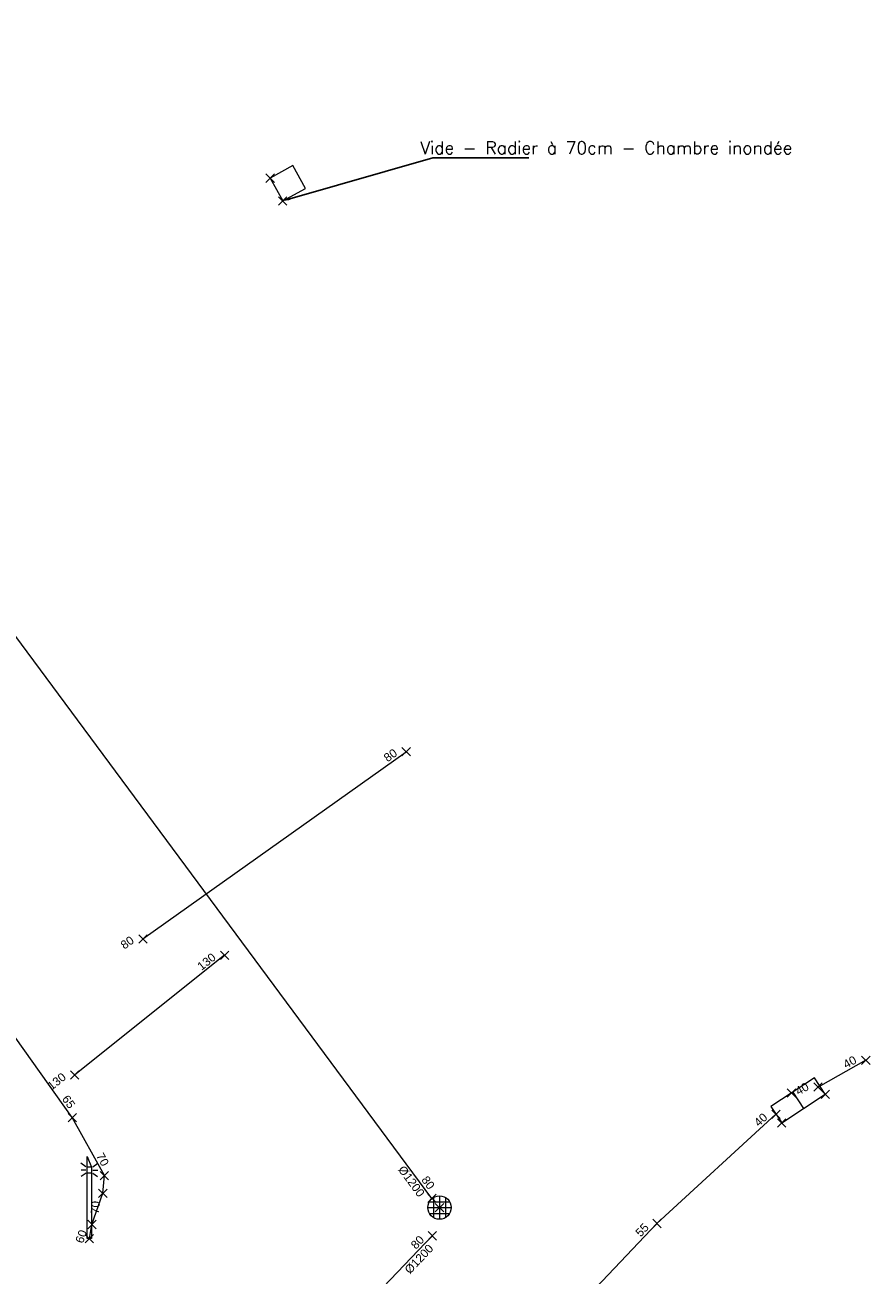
# Model space of a CAD drawing. Header units: metres. Extents: x 1575778 to 1576006, y 2263010 to 2263161.
# Tile 16 of 18: x 1575930 to 1575951, y 2263075 to 2263104. Entities that reach past the tile are written whole.
import ezdxf
from ezdxf import colors
from ezdxf.entities.mleader import LeaderData, LeaderLine
from ezdxf.enums import TextEntityAlignment as Align
from ezdxf.lldxf.tags import DXFTag
from ezdxf.math import Vec2, Vec3

# ---------------------------------------------------------------- set-up
doc = ezdxf.new("R2010")
doc.units = ezdxf.units.M
doc.header["$PDMODE"] = 3
doc.header["$PDSIZE"] = 0.1
doc.linetypes.add('TOPO_CONTINU', pattern=[0.5, 0.25, 0.25])
doc.layers.get('0').update_dxf_attribs({"lineweight": 0})
for name, color, linetype, lineweight in [('RSX_DIV_LIGNES', 211, 'DIVERS', 0), ('RSX_ECL_LIGNES', 30, 'ECL', 0), ('RSX_EP_LIGNES', 4, 'EP', 0), ('RSX_TEL_LIGNES', 3, 'TEL', 0), ('TOP_DALLE_RESEAU', 206, 'TOPO_CONTINU', 0), ('TOP_DIVERS_TXT', 7, 'TOPO_CONTINU', 0), ('TOP_LAMPADAIRE', 7, 'TOPO_CONTINU', 0), ('TOP_PLAQUE_EGOUT', 5, 'TOPO_CONTINU', 0), ('TXT_DIAM_RSX', 7, 'TOPO_CONTINU', 0), ('TXT_PROF_RSX', 7, 'TOPO_CONTINU', 0), ('XYZ_DALLE_RESEAU', 7, 'TOPO_CONTINU', 0), ('XYZ_DIV', 211, 'Continuous', 0), ('XYZ_ECL', 30, 'Continuous', 0), ('XYZ_EP', 4, 'Continuous', 0), ('XYZ_LAMPADAIRE', 7, 'TOPO_CONTINU', 0), ('XYZ_PLAQUE_EGOUT', 7, 'TOPO_CONTINU', 0), ('XYZ_TEL', 3, 'Continuous', 0)]:
    doc.layers.add(name, color=color, linetype=linetype, lineweight=lineweight)
doc.styles.add('Romans', font='romans.SHX')
doc.styles.get("Standard").update_dxf_attribs({"font": 'arial.ttf'})
tags = doc.linetypes.add('DIVERS', pattern='A,2.5,-0.6,["DIV",Romans,S=0.2,R=0,X=-0.3,Y=-0.1],-0.6', length=3.7).pattern_tags.tags
tags[6] = DXFTag(74, 10)
tags = doc.linetypes.add('ECL', pattern='A,2.5,-0.6,["ECL",Romans,S=0.2,R=0,X=-0.3,Y=-0.1],-0.6', length=3.7).pattern_tags.tags
tags[6] = DXFTag(74, 10)
tags = doc.linetypes.add('EP', pattern='A,1.25,0,["►",Standard,S=0.2,R=0,X=-0.05,Y=-0.095],-0.1,1.15,-0.5,["EP",Romans,S=0.2,R=0,X=-0.2,Y=-0.1],-0.5', length=3.5).pattern_tags.tags
tags[19] = DXFTag(74, 10)
tags = doc.linetypes.add('TEL', pattern='A,2.5,-0.6,["TEL",Romans,S=0.2,R=0,X=-0.3,Y=-0.1],-0.6', length=3.7).pattern_tags.tags
tags[6] = DXFTag(74, 10)

# ---------------------------------------------------------------- blocks, each defined once
blk = doc.blocks.new('BDU_SEMIS_MAT_ALT')
at = {"color": 0}
blk.add_point((0, 0), dxfattribs=at)
blk = doc.blocks.new('RSX_PT')
blk.add_point((0, 0))
at = {"layer": 'TXT_DIAM_RSX', "color": 0}
blk.add_attdef('DIAM', text='', height=0.2, dxfattribs=at).set_placement((-0.2, -0.15), align=Align.MIDDLE_RIGHT)
at = {"layer": 'TXT_PROF_RSX', "color": 0}
blk.add_attdef('PROF', text='', height=0.2, dxfattribs=at).set_placement((-0.2, 0.15), align=Align.MIDDLE_RIGHT)
blk = doc.blocks.new('BDU_PLAQUE_CARRE_2TAMPONS')
at = {"flags": 128}
for points in [[(0, 0), (1, 0), (1, 1), (0, 1), (0, 0)], [(0.5, 1), (0.5, 0)]]:
    blk.add_lwpolyline(points, dxfattribs=at)
blk = doc.blocks.new('BDU_PLAQUE_EGOUT_RONDE_GRILLE')
at = {"ltscale": 2, "flags": 128}
for points in [[(-0.4, 0), (0.4, 0)], [(-0.346, 0.2), (0.346, 0.2)], [(-0.2, 0.346), (-0.2, -0.346)], [(0, 0.4), (0, -0.4)], [(0.2, 0.346), (0.2, -0.346)], [(-0.346, -0.2), (0.346, -0.2)]]:
    blk.add_lwpolyline(points, dxfattribs=at)
at = {"ltscale": 2}
blk.add_circle((0, 0), 0.4, dxfattribs=at)
blk = doc.blocks.new('BDU_PLAQUE_CARRE_1TAMPON')
at = {"flags": 128}
blk.add_lwpolyline([(0, 0), (1, 0), (1, 1), (0, 1), (0, 0)], dxfattribs=at)
blk = doc.blocks.new('BDU_MAT_LUMINEUX')
at = {"ltscale": 2, "flags": 128}
for points in [[(-0.084, 1.713), (-0.203, 1.799)], [(0.084, 1.713), (0.203, 1.799)], [(-0.083, 1.634), (-0.199, 1.634)], [(-0.08, 1.559), (-0.195, 1.485)], [(0.05, 1.709), (-0.05, 1.709)], [(0.05, 1.559), (-0.05, 1.559)], [(0.08, 1.559), (0.195, 1.485)], [(0.083, 1.634), (0.199, 1.634)]]:
    blk.add_lwpolyline(points, dxfattribs=at)
blk.add_lwpolyline([(0.05, 0), (-0.05, 0), (-0.05, 1.96), (0.05, 1.709)], close=True, dxfattribs=at)

msp = doc.modelspace()

# ---------------------------------------------------------------- linework, layer by layer
at = {"layer": 'RSX_DIV_LIGNES', "linetype": 'DIVERS', "flags": 128}
for points in [[(1575933.18, 2263082.62), (1575939.464, 2263087.09)], [(1575935.128, 2263082.232), (1575931.55, 2263079.374)]]:
    msp.add_lwpolyline(points, dxfattribs=at)
at = {"layer": 'RSX_ECL_LIGNES', "linetype": 'ECL', "flags": 128}
msp.add_lwpolyline([(1575931.9, 2263075.468), (1575931.962, 2263075.805), (1575932.222, 2263076.551), (1575932.258, 2263076.974), (1575931.491, 2263078.358), (1575929.57, 2263081.05), (1575927.708, 2263083.91), (1575925.631, 2263086.709), (1575924.664, 2263087.869), (1575923.678, 2263087.351), (1575923.331, 2263086.952), (1575923.683, 2263087.558), (1575924.159, 2263088.267), (1575923.742, 2263089.114), (1575921.808, 2263091.955), (1575919.783, 2263094.76), (1575917.864, 2263096.866), (1575915.519, 2263100.195), (1575913.576, 2263102.802), (1575912.2, 2263104.409), (1575911.124, 2263104.437), (1575910.595, 2263103.936), (1575910.424, 2263103.493), (1575908.519, 2263102.415), (1575906.225, 2263100.954), (1575903.956, 2263099.106), (1575901.593, 2263097.223), (1575899.499, 2263095.584), (1575899.09, 2263095.323), (1575899.882, 2263095.727), (1575900.702, 2263095.374), (1575901.842, 2263093.779), (1575903.709, 2263091.813), (1575905.981, 2263089.031), (1575907.726, 2263086.637), (1575909.129, 2263084.552), (1575911.29, 2263082.012), (1575912.8, 2263079.417), (1575912.948, 2263078.905), (1575912.332, 2263078.595), (1575911.913, 2263078.17)], dxfattribs=at)
at = {"layer": 'RSX_EP_LIGNES', "linetype": 'EP', "flags": 128}
for points in [[(1575940.08, 2263076.429), (1575925.285, 2263096.4)], [(1575930.606, 2263065.603), (1575940.087, 2263075.534)]]:
    msp.add_lwpolyline(points, dxfattribs=at)
at = {"layer": 'RSX_TEL_LIGNES', "linetype": 'TEL', "flags": 128}
for points in [[(1575950.439, 2263079.725), (1575949.299, 2263079.087)], [(1575948.292, 2263078.435), (1575945.45, 2263075.829), (1575944.141, 2263074.455), (1575941.148, 2263071.398), (1575938.24, 2263068.767), (1575935.058, 2263066.396), (1575932.303, 2263063.186), (1575929.569, 2263060.165), (1575927.1, 2263056.764), (1575925.328, 2263053.581)]]:
    msp.add_lwpolyline(points, dxfattribs=at)

# ---------------------------------------------------------------- block references
at = {"layer": 'TOP_DALLE_RESEAU', "linetype": 'TOPO_CONTINU'}
for name, p, xscale, yscale, rotation in [('BDU_PLAQUE_CARRE_1TAMPON', (1575936.217, 2263100.781), 0.6199914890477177, 0.6199914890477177, 298.9088575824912), ('BDU_PLAQUE_CARRE_2TAMPONS', (1575948.431, 2263078.228), 1.245609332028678, 0.4672009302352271, 33.38858814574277)]:
    msp.add_blockref(name, p, dxfattribs=dict(at, xscale=xscale, yscale=yscale, rotation=rotation))
at = {"layer": 'TOP_LAMPADAIRE', "linetype": 'TOPO_CONTINU'}
msp.add_blockref('BDU_MAT_LUMINEUX', (1575931.9, 2263075.468), dxfattribs=at)
at = {"layer": 'TOP_PLAQUE_EGOUT', "linetype": 'TOPO_CONTINU', "xscale": 0.7, "yscale": 0.7}
msp.add_blockref('BDU_PLAQUE_EGOUT_RONDE_GRILLE', (1575940.26, 2263076.21), dxfattribs=at)
at = {"layer": 'XYZ_DALLE_RESEAU', "linetype": 'TOPO_CONTINU'}
for p, rotation in [((1575936.217, 2263100.781), 298.9088575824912), ((1575936.516, 2263100.238), 298.9088575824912), ((1575948.664, 2263078.941), 33.38858814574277), ((1575949.471, 2263078.913), 33.38858814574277), ((1575948.431, 2263078.228), 33.38858814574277)]:
    msp.add_blockref('BDU_SEMIS_MAT_ALT', p, dxfattribs=dict(at, rotation=rotation))
at = {"layer": 'XYZ_DIV', "linetype": 'Continuous'}
ref = msp.add_blockref('RSX_PT', (1575939.464, 2263087.09), dxfattribs=dict(at, rotation=35.42727657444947))
ref.add_attrib('PROF', '80', dxfattribs={"layer": 'TXT_PROF_RSX', "color": 0, "linetype": 'TOPO_CONTINU', "height": 0.2, "rotation": 35.4273}).set_placement((1575939.214, 2263087.096), align=Align.MIDDLE_RIGHT)
for p, rotation in [((1575939.464, 2263087.09), 35.42727657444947), ((1575933.18, 2263082.62), 35.42727657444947), ((1575935.128, 2263082.232), 38.61247314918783), ((1575931.55, 2263079.374), 38.61247314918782)]:
    msp.add_blockref('BDU_SEMIS_MAT_ALT', p, dxfattribs=dict(at, rotation=rotation))
ref = msp.add_blockref('RSX_PT', (1575933.18, 2263082.62), dxfattribs=dict(at, rotation=35.42727657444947))
ref.add_attrib('PROF', '80', dxfattribs={"layer": 'TXT_PROF_RSX', "color": 0, "linetype": 'TOPO_CONTINU', "height": 0.2, "rotation": 35.4273}).set_placement((1575932.93, 2263082.626), align=Align.MIDDLE_RIGHT)
ref = msp.add_blockref('RSX_PT', (1575935.128, 2263082.232), dxfattribs=dict(at, rotation=38.61247314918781))
ref.add_attrib('PROF', '130', dxfattribs={"layer": 'TXT_PROF_RSX', "color": 0, "linetype": 'TOPO_CONTINU', "height": 0.2, "rotation": 38.6125}).set_placement((1575934.878, 2263082.225), align=Align.MIDDLE_RIGHT)
ref = msp.add_blockref('RSX_PT', (1575931.55, 2263079.374), dxfattribs=dict(at, rotation=38.61247314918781))
ref.add_attrib('PROF', '130', dxfattribs={"layer": 'TXT_PROF_RSX', "color": 0, "linetype": 'TOPO_CONTINU', "height": 0.2, "rotation": 38.6125}).set_placement((1575931.3, 2263079.367), align=Align.MIDDLE_RIGHT)
at = {"layer": 'XYZ_ECL', "linetype": 'Continuous'}
ref = msp.add_blockref('RSX_PT', (1575931.491, 2263078.358), dxfattribs=dict(at, rotation=305.518641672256))
ref.add_attrib('PROF', '65', dxfattribs={"layer": 'TXT_PROF_RSX', "color": 0, "linetype": 'TOPO_CONTINU', "height": 0.2, "rotation": 305.5186}).set_placement((1575931.497, 2263078.608), align=Align.MIDDLE_RIGHT)
for name, p, rotation in [('BDU_SEMIS_MAT_ALT', (1575931.491, 2263078.358), 299.0000633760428), ('BDU_SEMIS_MAT_ALT', (1575932.258, 2263076.974), 85.07612245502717), ('BDU_SEMIS_MAT_ALT', (1575932.222, 2263076.551), 85.07612245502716), ('BDU_SEMIS_MAT_ALT', (1575931.962, 2263075.805), 70.79196242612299), ('BDU_SEMIS_MAT_ALT', (1575931.9, 2263075.468), 79.6778683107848), ('RSX_PT', (1575931.9, 2263075.468), 79.6778683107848)]:
    msp.add_blockref(name, p, dxfattribs=dict(at, rotation=rotation))
ref = msp.add_blockref('RSX_PT', (1575932.258, 2263076.974), dxfattribs=dict(at, rotation=299.0000633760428))
ref.add_attrib('PROF', '70', dxfattribs={"layer": 'TXT_PROF_RSX', "color": 0, "linetype": 'TOPO_CONTINU', "height": 0.2, "rotation": 299.0001}).set_placement((1575932.292, 2263077.222), align=Align.MIDDLE_RIGHT)
ref = msp.add_blockref('RSX_PT', (1575932.222, 2263076.551), dxfattribs=dict(at, rotation=85.07612245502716))
ref.add_attrib('PROF', '70', dxfattribs={"layer": 'TXT_PROF_RSX', "color": 0, "linetype": 'TOPO_CONTINU', "height": 0.2, "rotation": 85.0761}).set_placement((1575932.055, 2263076.365), align=Align.MIDDLE_RIGHT)
ref = msp.add_blockref('RSX_PT', (1575931.962, 2263075.805), dxfattribs=dict(at, rotation=70.79196242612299))
ref.add_attrib('PROF', '60', dxfattribs={"layer": 'TXT_PROF_RSX', "color": 0, "linetype": 'TOPO_CONTINU', "height": 0.2, "rotation": 70.792}).set_placement((1575931.754, 2263075.666), align=Align.MIDDLE_RIGHT)
at = {"layer": 'XYZ_EP', "linetype": 'Continuous'}
ref = msp.add_blockref('RSX_PT', (1575940.08, 2263076.429), dxfattribs=dict(at, rotation=306.5310484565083))
ref.add_attrib('PROF', '80', dxfattribs={"layer": 'TXT_PROF_RSX', "color": 0, "linetype": 'TOPO_CONTINU', "height": 0.2, "rotation": 306.531}).set_placement((1575940.081, 2263076.679), align=Align.MIDDLE_RIGHT)
ref.add_attrib('DIAM', '%%C1200', dxfattribs={"layer": 'TXT_DIAM_RSX', "color": 0, "linetype": 'TOPO_CONTINU', "height": 0.2, "rotation": 306.531}).set_placement((1575939.84, 2263076.5), align=Align.MIDDLE_RIGHT)
for p, rotation in [((1575940.08, 2263076.429), 306.5310484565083), ((1575940.087, 2263075.534), 46.32757153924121)]:
    msp.add_blockref('BDU_SEMIS_MAT_ALT', p, dxfattribs=dict(at, rotation=rotation))
ref = msp.add_blockref('RSX_PT', (1575940.087, 2263075.534), dxfattribs=dict(at, rotation=46.32757153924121))
ref.add_attrib('PROF', '80', dxfattribs={"layer": 'TXT_PROF_RSX', "color": 0, "linetype": 'TOPO_CONTINU', "height": 0.2, "rotation": 46.3276}).set_placement((1575939.841, 2263075.493), align=Align.MIDDLE_RIGHT)
ref.add_attrib('DIAM', '%%C1200', dxfattribs={"layer": 'TXT_DIAM_RSX', "color": 0, "linetype": 'TOPO_CONTINU', "height": 0.2, "rotation": 46.3276}).set_placement((1575940.058, 2263075.286), align=Align.MIDDLE_RIGHT)
at = {"layer": 'XYZ_LAMPADAIRE', "linetype": 'TOPO_CONTINU'}
msp.add_blockref('BDU_SEMIS_MAT_ALT', (1575931.9, 2263075.468), dxfattribs=at)
at = {"layer": 'XYZ_PLAQUE_EGOUT', "linetype": 'TOPO_CONTINU'}
msp.add_blockref('BDU_SEMIS_MAT_ALT', (1575940.26, 2263076.21), dxfattribs=at)
at = {"layer": 'XYZ_TEL', "linetype": 'Continuous'}
ref = msp.add_blockref('RSX_PT', (1575950.439, 2263079.725), dxfattribs=dict(at, rotation=29.23992069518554))
ref.add_attrib('PROF', '40', dxfattribs={"layer": 'TXT_PROF_RSX', "color": 0, "linetype": 'TOPO_CONTINU', "height": 0.2, "rotation": 29.2399}).set_placement((1575950.191, 2263079.758), align=Align.MIDDLE_RIGHT)
for p, rotation in [((1575950.439, 2263079.725), 29.23992069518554), ((1575949.299, 2263079.087), 29.23992069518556), ((1575948.292, 2263078.435), 42.51971253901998), ((1575945.45, 2263075.829), 42.51971253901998)]:
    msp.add_blockref('BDU_SEMIS_MAT_ALT', p, dxfattribs=dict(at, rotation=rotation))
ref = msp.add_blockref('RSX_PT', (1575949.299, 2263079.087), dxfattribs=dict(at, rotation=29.23992069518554))
ref.add_attrib('PROF', '40', dxfattribs={"layer": 'TXT_PROF_RSX', "color": 0, "linetype": 'TOPO_CONTINU', "height": 0.2, "rotation": 29.2399}).set_placement((1575949.052, 2263079.121), align=Align.MIDDLE_RIGHT)
ref = msp.add_blockref('RSX_PT', (1575948.292, 2263078.435), dxfattribs=dict(at, rotation=42.51971253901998))
ref.add_attrib('PROF', '40', dxfattribs={"layer": 'TXT_PROF_RSX', "color": 0, "linetype": 'TOPO_CONTINU', "height": 0.2, "rotation": 42.5197}).set_placement((1575948.043, 2263078.41), align=Align.MIDDLE_RIGHT)
ref = msp.add_blockref('RSX_PT', (1575945.45, 2263075.829), dxfattribs=dict(at, rotation=46.39880978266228))
ref.add_attrib('PROF', '55', dxfattribs={"layer": 'TXT_PROF_RSX', "color": 0, "linetype": 'TOPO_CONTINU', "height": 0.2, "rotation": 46.3988}).set_placement((1575945.203, 2263075.788), align=Align.MIDDLE_RIGHT)

# ---------------------------------------------------------------- texts
at = {"layer": 'TOP_DIVERS_TXT', "linetype": 'TOPO_CONTINU', "style": 'Romans'}
msp.add_text('Vide - Radier à 70cm - Chambre inondée', height=0.3, dxfattribs=at).set_placement((1575939.8, 2263101.356))

# ---------------------------------------------------------------- leaders
at = {"layer": 'TOP_DIVERS_TXT', "linetype": 'TOPO_CONTINU'}
ml = msp.add_multileader_mtext('Standard', dxfattribs=at)
ml.set_content('', color=256)
ml.set_leader_properties()
ml.build(insert=Vec2(0, 0))
ml.multileader.update_dxf_attribs({"text_right_attachment_type": 6, "dogleg_length": 0.5, "arrow_head_size": 0.18})
ctx = ml.context
ctx.base_point, ctx.char_height, ctx.arrow_head_size, ctx.landing_gap_size, ctx.plane_origin = Vec3(1575942.392, 2263101.263), 0.18, 0.18, 0.09, Vec3(1575966.671, 2263113.193)
ctx.right_attachment = 6
notes = []
notes.append((ctx, [(0, (1, 1, 0), (1575940.102, 2263101.263), (1, 0), 2.289, [(0, [(1575936.516, 2263100.238)], 0, [])])]))
ctx.mtext.insert, ctx.mtext.flow_direction = Vec3(1575942.482, 2263101.353), 5
for ctx, leaders in notes:
    for number, flags, end, landing, length, lines in leaders:
        leader = LeaderData()
        leader.index, (leader.has_last_leader_line, leader.has_dogleg_vector, leader.attachment_direction) = number, flags
        leader.last_leader_point, leader.dogleg_vector, leader.dogleg_length = Vec3(end), Vec3(landing), length
        for number, points, colour, breaks in lines:
            line = LeaderLine()
            line.index, line.vertices, line.color, line.breaks = number, Vec3.list(points), colors.encode_raw_color(colour), breaks
            leader.lines.append(line)
        ctx.leaders.append(leader)

doc.saveas('drawing.dxf')
